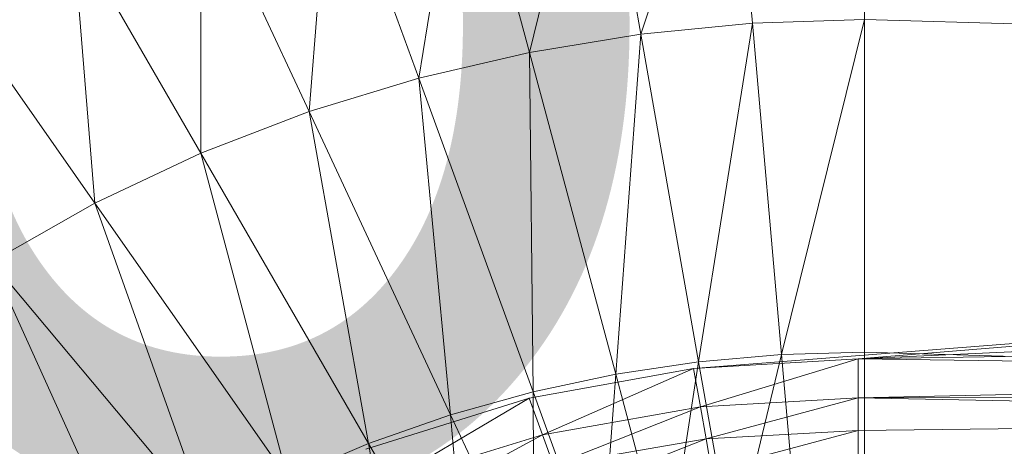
# Model space of a CAD drawing. Header units: metres. Extents: x 391.1 to 427.5, y 12.8 to 28.4.
# Tile 117 of 234: x 406.5771 to 406.6807, y 26.5427 to 26.5877. Entities that reach past the tile are written whole.
import ezdxf

# ---------------------------------------------------------------- set-up
doc = ezdxf.new("R2010")
doc.units = ezdxf.units.M
doc.layers.add('A-DETL-____-MBND', color=7, linetype='Continuous', lineweight=18)
doc.layers.add('E-LITE-EQPM-IDEN', color=7, linetype='Continuous', lineweight=30)
doc.styles.add('Tahoma_4', font='tahoma.ttf', dxfattribs={"height": 0.15})

# ---------------------------------------------------------------- blocks, each defined once
blk = doc.blocks.new('Family - Inodor PA-152140-03_ENLLUMENAT_P0A')
at = {"layer": 'A-DETL-____-MBND', "color": 253, "true_color": 0xaaaaaa}
for p, q in [((0.21652, 0.33495), (0.21652, 0.36184)), ((0.20239, 0.36136), (0.19298, 0.33342)), ((0.20474, 0.33457), (0.20239, 0.36136)), ((0.1883, 0.35992), (0.18126, 0.3315)), ((0.19298, 0.33342), (0.1883, 0.35992)), ((0.17429, 0.35751), (0.16961, 0.32879)), ((0.18126, 0.3315), (0.17429, 0.35751)), ((0.16039, 0.35412), (0.15807, 0.32526)), ((0.16961, 0.32879), (0.16039, 0.35412)), ((0.15807, 0.32526), (0.14667, 0.34971)), ((0.14667, 0.34971), (0.14668, 0.32087)), ((0.14668, 0.32087), (0.13316, 0.34429)), ((0.13316, 0.34429), (0.13551, 0.31561)), ((0.13551, 0.31561), (0.11998, 0.33779)), ((0.21652, 0.33495), (0.20474, 0.33457)), ((0.21652, 0.33495), (0.20779, 0.29966)), ((0.7262, 0.32087), (0.21652, 0.33495)), ((0.21652, 0.29991), (0.21652, 0.33495)), ((0.20474, 0.33457), (0.19298, 0.33342)), ((0.20474, 0.33457), (0.19907, 0.29889)), ((0.20779, 0.29966), (0.20474, 0.33457)), ((0.19298, 0.33342), (0.18126, 0.3315)), ((0.19298, 0.33342), (0.19035, 0.29759)), ((0.19907, 0.29889), (0.19298, 0.33342)), ((0.18126, 0.3315), (0.16961, 0.32879)), ((0.19035, 0.29759), (0.18126, 0.3315)), ((0.18126, 0.3315), (0.18164, 0.29575)), ((0.16961, 0.32879), (0.15807, 0.32526)), ((0.18164, 0.29575), (0.16961, 0.32879)), ((0.16961, 0.32879), (0.17296, 0.29333)), ((0.15807, 0.32526), (0.14668, 0.32087)), ((0.17296, 0.29333), (0.15807, 0.32526)), ((0.15807, 0.32526), (0.16433, 0.29031)), ((0.14668, 0.32087), (0.13551, 0.31561)), ((0.16433, 0.29031), (0.14668, 0.32087)), ((0.14668, 0.32087), (0.15578, 0.28666)), ((0.13551, 0.31561), (0.12462, 0.30944)), ((0.15578, 0.28666), (0.13551, 0.31561)), ((0.13551, 0.31561), (0.14737, 0.28232)), ((0.14737, 0.28232), (0.12462, 0.30944)), ((0.12462, 0.30944), (0.13916, 0.27727)), ((0.33076, 0.30854), (0.19854, 0.29818)), ((0.33076, 0.30854), (0.21587, 0.2992)), ((0.33076, 0.30854), (0.21587, 0.2992)), ((0.33077, 0.30444), (0.21587, 0.2992)), ((0.33077, 0.30444), (0.21587, 0.2992)), ((0.33077, 0.30102), (0.21587, 0.2992)), ((0.33077, 0.30102), (0.21587, 0.2992)), ((0.20779, 0.29966), (0.19907, 0.29889)), ((0.20779, 0.29966), (0.20268, 0.27842)), ((0.21652, 0.29991), (0.20779, 0.29966)), ((0.2096, 0.27898), (0.20779, 0.29966)), ((0.7262, 0.28584), (0.21652, 0.29991)), ((0.21652, 0.27916), (0.21652, 0.29991)), ((0.19907, 0.29889), (0.19035, 0.29759)), ((0.19907, 0.29889), (0.19574, 0.27748)), ((0.21587, 0.2992), (0.19854, 0.29818)), ((0.21587, 0.2992), (0.19854, 0.29818)), ((0.20268, 0.27842), (0.19907, 0.29889)), ((0.21587, 0.2992), (0.19926, 0.29414)), ((0.21587, 0.2992), (0.19926, 0.29414)), ((0.33077, 0.29774), (0.21587, 0.2992)), ((0.21587, 0.2992), (0.33077, 0.29774)), ((0.21587, 0.2992), (0.21587, 0.2951)), ((0.21587, 0.2992), (0.21587, 0.2951)), ((0.19854, 0.29818), (0.18124, 0.29507)), ((0.19035, 0.29759), (0.18164, 0.29575)), ((0.19854, 0.29818), (0.18265, 0.29122)), ((0.19854, 0.29818), (0.18265, 0.29122)), ((0.19035, 0.29759), (0.18878, 0.27613)), ((0.19574, 0.27748), (0.19035, 0.29759)), ((0.19926, 0.29414), (0.19854, 0.29818)), ((0.19854, 0.29818), (0.19926, 0.29414)), ((0.33077, 0.29774), (0.21587, 0.2951)), ((0.33077, 0.29774), (0.21587, 0.2951)), ((0.18164, 0.29575), (0.17296, 0.29333)), ((0.18878, 0.27613), (0.18164, 0.29575)), ((0.18164, 0.29575), (0.1818, 0.27436)), ((0.18124, 0.29507), (0.16404, 0.28969)), ((0.18124, 0.29507), (0.16609, 0.28614)), ((0.18124, 0.29507), (0.16609, 0.28614)), ((0.18265, 0.29122), (0.18124, 0.29507)), ((0.18124, 0.29507), (0.18265, 0.29122)), ((0.21587, 0.2951), (0.19926, 0.29414)), ((0.21587, 0.2951), (0.19926, 0.29414)), ((0.21587, 0.2951), (0.19985, 0.29078)), ((0.21587, 0.2951), (0.19985, 0.29078)), ((0.33077, 0.29531), (0.21587, 0.2951)), ((0.33077, 0.29531), (0.21587, 0.2951)), ((0.33077, 0.29285), (0.21587, 0.2951)), ((0.21587, 0.2951), (0.33077, 0.29285)), ((0.21587, 0.2951), (0.21587, 0.29168)), ((0.21587, 0.2951), (0.21587, 0.29168)), ((0.17296, 0.29333), (0.16433, 0.29031)), ((0.1818, 0.27436), (0.17296, 0.29333)), ((0.17296, 0.29333), (0.17482, 0.27214)), ((0.19926, 0.29414), (0.18265, 0.29122)), ((0.19926, 0.29414), (0.18265, 0.29122)), ((0.19926, 0.29414), (0.18381, 0.28801)), ((0.19926, 0.29414), (0.18381, 0.28801)), ((0.19985, 0.29078), (0.19926, 0.29414)), ((0.19926, 0.29414), (0.19985, 0.29078)), ((0.33077, 0.29285), (0.21587, 0.29168)), ((0.33077, 0.29285), (0.21587, 0.29168)), ((0.21587, 0.29168), (0.19985, 0.29078)), ((0.21587, 0.29168), (0.19985, 0.29078)), ((0.21587, 0.29168), (0.20042, 0.28755)), ((0.21587, 0.29168), (0.20042, 0.28755)), ((0.21587, 0.2884), (0.21587, 0.29168)), ((0.21587, 0.29168), (0.21587, 0.2884)), ((0.16433, 0.29031), (0.15578, 0.28666)), ((0.17482, 0.27214), (0.16433, 0.29031)), ((0.16433, 0.29031), (0.16785, 0.26942)), ((0.18265, 0.29122), (0.16609, 0.28614)), ((0.18265, 0.29122), (0.16609, 0.28614)), ((0.18265, 0.29122), (0.1678, 0.28318)), ((0.18265, 0.29122), (0.1678, 0.28318)), ((0.18381, 0.28801), (0.18265, 0.29122)), ((0.18265, 0.29122), (0.18381, 0.28801)), ((0.19985, 0.29078), (0.18381, 0.28801)), ((0.19985, 0.29078), (0.18381, 0.28801)), ((0.19985, 0.29078), (0.18494, 0.28492)), ((0.19985, 0.29078), (0.18494, 0.28492)), ((0.20042, 0.28755), (0.19985, 0.29078)), ((0.19985, 0.29078), (0.20042, 0.28755))]:
    blk.add_line(p, q, dxfattribs=at)
blk = doc.blocks.new('LONDR55-XX_ZZ-ARQ-CAA-M3D-Londres55_ifc-1-03_ENLLUMENAT_P0A')
at = {"layer": 'A-DETL-____-MBND', "color": 253, "lineweight": 18, "true_color": 0xaaaaaa}
blk.add_blockref('Family - Inodor PA-152140-03_ENLLUMENAT_P0A', (406.44946, 26.25274), dxfattribs=at)

msp = doc.modelspace()

# ---------------------------------------------------------------- block references
at = {"lineweight": 5}
msp.add_blockref('LONDR55-XX_ZZ-ARQ-CAA-M3D-Londres55_ifc-1-03_ENLLUMENAT_P0A', (0, 0), dxfattribs=at)

# ---------------------------------------------------------------- texts
at = {"layer": 'E-LITE-EQPM-IDEN', "insert": (406.03877, 26.68902), "char_height": 0.15, "width": 0.7375525, "attachment_point": 1, "style": 'Tahoma_4'}
msp.add_mtext('LA27.6', dxfattribs=at)

doc.saveas('drawing.dxf')
